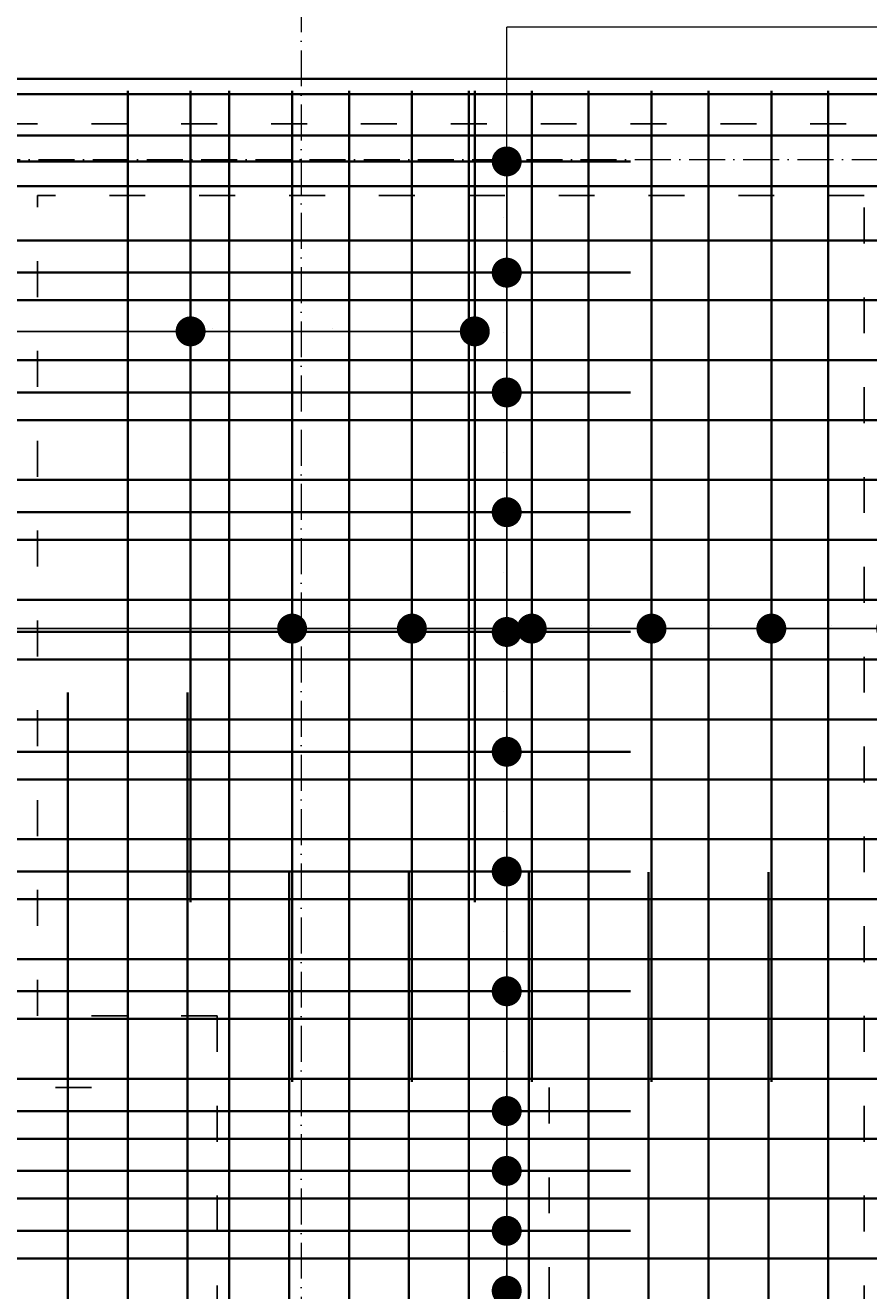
# Model space of a CAD drawing. Header units: millimetres. Extents: x 295948 to 312016, y 6878 to 18016.
# Tile 106 of 252: x 301948 to 302230, y 16486 to 16909. Entities that reach past the tile are written whole.
import ezdxf

# ---------------------------------------------------------------- set-up
doc = ezdxf.new("R2010")
doc.units = ezdxf.units.MM
doc.linetypes.add('ACAD_ISO03W100', pattern=[30, 12, -18])
doc.linetypes.add('ACAD_ISO10W100', pattern=[18, 12, -3, 0, -3])
for name, color, linetype, lineweight in [('konstrukcja', 3, 'Continuous', 35), ('konstrukcja wymiary', 1, 'Continuous', 13), ('osie', 5, 'ACAD_ISO10W100', 13), ('zbrojenie płyty', 141, 'Continuous', 35)]:
    doc.layers.add(name, color=color, linetype=linetype, lineweight=lineweight)
doc.layers.add('przerywane', color=6, linetype='ACAD_ISO03W100')
doc.styles.add('KONSTRUKCJA', font='romand.shx', dxfattribs={"oblique": 10})
doc.styles.get("Standard").update_dxf_attribs({"font": 'romand.shx', "oblique": 10})
doc.dimstyles.new('150', dxfattribs={"dimtxt": 10, "dimasz": 7, "dimexe": 1.25, "dimexo": 0.625, "dimgap": 3, "dimtad": 1, "dimdec": 0, "dimrnd": 0.5, "dimtxsty": 'KONSTRUKCJA', "dimblk": 'ARCHTICK', "dimcen": 2.5, "dimadec": 0, "dimazin": 0, "dimtfac": 1, "dimtdec": 0, "dimtix": 1, "dimtmove": 0, "dimatfit": 3, "dimfxl": 4, "dimfxlon": 1, "dimarcsym": 0})
doc.dimstyles.new('kropki', dxfattribs={"dimtxt": 0.001, "dimasz": 10, "dimexe": 1.25, "dimexo": 0.625, "dimgap": 1, "dimtad": 1, "dimtxsty": 'Standard', "dimblk": 'DOT', "dimcen": 2.5, "dimadec": 0, "dimazin": 0, "dimtfac": 1, "dimtmove": 0, "dimatfit": 3, "dimfxl": 1, "dimfxlon": 1, "dimarcsym": 0})

# ---------------------------------------------------------------- blocks, each defined once
blk = doc.blocks.new('_ArchTick')
at = {"color": 0, "linetype": 'ByBlock', "lineweight": 13, "const_width": 0.15}
blk.add_lwpolyline([(-0.5, -0.5), (0.5, 0.5)], dxfattribs=at)
blk = doc.blocks.new('*D1813')
at = {"layer": 'Defpoints', "color": 0, "transparency": 16777216}
for p in [(302040.44, 16970.58), (302040.44, 16876.22), (302240.44, 16876.22)]:
    blk.add_point(p, dxfattribs=at)
at = {"layer": 'konstrukcja wymiary', "color": 0, "lineweight": -2, "transparency": 16777216}
for p, q in [((302040.44, 16966.58), (302040.44, 16971.83)), ((302240.44, 16966.58), (302240.44, 16971.83)), ((302240.44, 16970.58), (302040.44, 16970.58))]:
    blk.add_line(p, q, dxfattribs=at)
at = {"layer": 'konstrukcja wymiary', "color": 0, "lineweight": -2, "transparency": 16777216, "xscale": 7, "yscale": 7, "zscale": 7, "rotation": 180}
blk.add_blockref('_ArchTick', (302040.44, 16970.58), dxfattribs=at)
at = {"layer": 'konstrukcja wymiary', "color": 0, "lineweight": -2, "transparency": 16777216, "xscale": 7, "yscale": 7, "zscale": 7}
blk.add_blockref('_ArchTick', (302240.44, 16970.58), dxfattribs=at)
at = {"layer": 'konstrukcja wymiary', "color": 0, "transparency": 16777216, "insert": (302140.44, 16978.58), "char_height": 10, "attachment_point": 5, "style": 'KONSTRUKCJA'}
blk.add_mtext('200', dxfattribs=at)
blk = doc.blocks.new('*D1814')
at = {"layer": 'Defpoints', "color": 0, "transparency": 16777216}
for p in [(301940.44, 16970.58), (301940.44, 16876.22), (302040.44, 16876.22)]:
    blk.add_point(p, dxfattribs=at)
at = {"layer": 'konstrukcja wymiary', "color": 0, "lineweight": -2, "transparency": 16777216}
for p, q in [((301940.44, 16966.58), (301940.44, 16971.83)), ((302040.44, 16966.58), (302040.44, 16971.83)), ((302040.44, 16970.58), (301940.44, 16970.58))]:
    blk.add_line(p, q, dxfattribs=at)
at = {"layer": 'konstrukcja wymiary', "color": 0, "lineweight": -2, "transparency": 16777216, "xscale": 7, "yscale": 7, "zscale": 7, "rotation": 180}
blk.add_blockref('_ArchTick', (301940.44, 16970.58), dxfattribs=at)
at = {"layer": 'konstrukcja wymiary', "color": 0, "lineweight": -2, "transparency": 16777216, "xscale": 7, "yscale": 7, "zscale": 7}
blk.add_blockref('_ArchTick', (302040.44, 16970.58), dxfattribs=at)
at = {"layer": 'konstrukcja wymiary', "color": 0, "transparency": 16777216, "insert": (301990.44, 16978.58), "char_height": 10, "attachment_point": 5, "style": 'KONSTRUKCJA'}
blk.add_mtext('100', dxfattribs=at)
blk = doc.blocks.new('*D1818')
at = {"layer": 'Defpoints', "color": 0, "transparency": 16777216}
for p in [(302687.44, 17000.58), (300873.44, 16891.22), (302687.44, 16891.22)]:
    blk.add_point(p, dxfattribs=at)
at = {"layer": 'konstrukcja wymiary', "color": 0, "lineweight": -2, "transparency": 16777216}
for p, q in [((300873.44, 16996.58), (300873.44, 17001.83)), ((302687.44, 16996.58), (302687.44, 17001.83)), ((300873.44, 17000.58), (302687.44, 17000.58))]:
    blk.add_line(p, q, dxfattribs=at)
at = {"layer": 'konstrukcja wymiary', "color": 0, "lineweight": -2, "transparency": 16777216, "xscale": 7, "yscale": 7, "zscale": 7, "rotation": 180}
blk.add_blockref('_ArchTick', (300873.44, 17000.58), dxfattribs=at)
at = {"layer": 'konstrukcja wymiary', "color": 0, "lineweight": -2, "transparency": 16777216, "xscale": 7, "yscale": 7, "zscale": 7}
blk.add_blockref('_ArchTick', (302687.44, 17000.58), dxfattribs=at)
at = {"layer": 'konstrukcja wymiary', "color": 0, "transparency": 16777216, "insert": (301780.44, 17008.58), "char_height": 10, "attachment_point": 5, "style": 'KONSTRUKCJA'}
blk.add_mtext('1814', dxfattribs=at)
blk = doc.blocks.new('_Dot')
at = {"color": 0, "linetype": 'ByBlock', "lineweight": -2}
blk.add_line((-0.5, 0), (-1, 0), dxfattribs=at)
at = {"color": 0, "linetype": 'ByBlock', "const_width": 0.5}
blk.add_lwpolyline([(-0.25, 0, 1), (0.25, 0, 1)], format="xyb", close=True, dxfattribs=at)
blk = doc.blocks.new('*D1992')
at = {"layer": 'Defpoints', "color": 0, "transparency": 16777216}
for p in [(302037.44, 16707.6), (301563.56, 16697.24), (302037.44, 16697.24)]:
    blk.add_point(p, dxfattribs=at)
at = {"layer": 'konstrukcja wymiary', "color": 0, "lineweight": -2, "transparency": 16777216}
for p, q in [((301563.56, 16706.6), (301563.56, 16708.85)), ((301573.56, 16707.6), (302027.44, 16707.6)), ((302037.44, 16706.6), (302037.44, 16708.85))]:
    blk.add_line(p, q, dxfattribs=at)
at = {"layer": 'konstrukcja wymiary', "color": 0, "lineweight": -2, "transparency": 16777216, "xscale": 10, "yscale": 10, "zscale": 10, "rotation": 180}
blk.add_blockref('_Dot', (301563.56, 16707.6), dxfattribs=at)
at = {"layer": 'konstrukcja wymiary', "color": 0, "lineweight": -2, "transparency": 16777216, "xscale": 10, "yscale": 10, "zscale": 10}
blk.add_blockref('_Dot', (302037.44, 16707.6), dxfattribs=at)
at = {"layer": 'konstrukcja wymiary', "color": 0, "transparency": 16777216, "insert": (301800.5, 16708.61), "char_height": 0.001, "attachment_point": 5}
blk.add_mtext('473,88', dxfattribs=at)
blk = doc.blocks.new('*D1993')
at = {"layer": 'Defpoints', "color": 0, "transparency": 16777216}
for p in [(302077.44, 16707.6), (302037.44, 16697.24), (302077.44, 16697.24)]:
    blk.add_point(p, dxfattribs=at)
at = {"layer": 'konstrukcja wymiary', "color": 0, "lineweight": -2, "transparency": 16777216}
for p, q in [((302037.44, 16706.6), (302037.44, 16708.85)), ((302047.44, 16707.6), (302067.44, 16707.6)), ((302077.44, 16706.6), (302077.44, 16708.85))]:
    blk.add_line(p, q, dxfattribs=at)
at = {"layer": 'konstrukcja wymiary', "color": 0, "lineweight": -2, "transparency": 16777216, "xscale": 10, "yscale": 10, "zscale": 10, "rotation": 180}
blk.add_blockref('_Dot', (302037.44, 16707.6), dxfattribs=at)
at = {"layer": 'konstrukcja wymiary', "color": 0, "lineweight": -2, "transparency": 16777216, "xscale": 10, "yscale": 10, "zscale": 10}
blk.add_blockref('_Dot', (302077.44, 16707.6), dxfattribs=at)
at = {"layer": 'konstrukcja wymiary', "color": 0, "transparency": 16777216, "insert": (302057.44, 16708.61), "char_height": 0.001, "attachment_point": 5}
blk.add_mtext('40', dxfattribs=at)
blk = doc.blocks.new('*D1994')
at = {"layer": 'Defpoints', "color": 0, "transparency": 16777216}
for p in [(302117.44, 16707.6), (302077.44, 16697.24), (302117.44, 16697.24)]:
    blk.add_point(p, dxfattribs=at)
at = {"layer": 'konstrukcja wymiary', "color": 0, "lineweight": -2, "transparency": 16777216}
for p, q in [((302077.44, 16706.6), (302077.44, 16708.85)), ((302087.44, 16707.6), (302107.44, 16707.6)), ((302117.44, 16706.6), (302117.44, 16708.85))]:
    blk.add_line(p, q, dxfattribs=at)
at = {"layer": 'konstrukcja wymiary', "color": 0, "lineweight": -2, "transparency": 16777216, "xscale": 10, "yscale": 10, "zscale": 10, "rotation": 180}
blk.add_blockref('_Dot', (302077.44, 16707.6), dxfattribs=at)
at = {"layer": 'konstrukcja wymiary', "color": 0, "lineweight": -2, "transparency": 16777216, "xscale": 10, "yscale": 10, "zscale": 10}
blk.add_blockref('_Dot', (302117.44, 16707.6), dxfattribs=at)
at = {"layer": 'konstrukcja wymiary', "color": 0, "transparency": 16777216, "insert": (302097.44, 16708.61), "char_height": 0.001, "attachment_point": 5}
blk.add_mtext('40', dxfattribs=at)
blk = doc.blocks.new('*D1995')
at = {"layer": 'Defpoints', "color": 0, "transparency": 16777216}
for p in [(302157.44, 16707.6), (302117.44, 16697.24), (302157.44, 16697.24)]:
    blk.add_point(p, dxfattribs=at)
at = {"layer": 'konstrukcja wymiary', "color": 0, "lineweight": -2, "transparency": 16777216}
for p, q in [((302117.44, 16706.6), (302117.44, 16708.85)), ((302127.44, 16707.6), (302147.44, 16707.6)), ((302157.44, 16706.6), (302157.44, 16708.85))]:
    blk.add_line(p, q, dxfattribs=at)
at = {"layer": 'konstrukcja wymiary', "color": 0, "lineweight": -2, "transparency": 16777216, "xscale": 10, "yscale": 10, "zscale": 10, "rotation": 180}
blk.add_blockref('_Dot', (302117.44, 16707.6), dxfattribs=at)
at = {"layer": 'konstrukcja wymiary', "color": 0, "lineweight": -2, "transparency": 16777216, "xscale": 10, "yscale": 10, "zscale": 10}
blk.add_blockref('_Dot', (302157.44, 16707.6), dxfattribs=at)
at = {"layer": 'konstrukcja wymiary', "color": 0, "transparency": 16777216, "insert": (302137.44, 16708.61), "char_height": 0.001, "attachment_point": 5}
blk.add_mtext('40', dxfattribs=at)
blk = doc.blocks.new('*D1996')
at = {"layer": 'Defpoints', "color": 0, "transparency": 16777216}
for p in [(302197.44, 16707.6), (302157.44, 16697.24), (302197.44, 16697.24)]:
    blk.add_point(p, dxfattribs=at)
at = {"layer": 'konstrukcja wymiary', "color": 0, "lineweight": -2, "transparency": 16777216}
for p, q in [((302157.44, 16706.6), (302157.44, 16708.85)), ((302167.44, 16707.6), (302187.44, 16707.6)), ((302197.44, 16706.6), (302197.44, 16708.85))]:
    blk.add_line(p, q, dxfattribs=at)
at = {"layer": 'konstrukcja wymiary', "color": 0, "lineweight": -2, "transparency": 16777216, "xscale": 10, "yscale": 10, "zscale": 10, "rotation": 180}
blk.add_blockref('_Dot', (302157.44, 16707.6), dxfattribs=at)
at = {"layer": 'konstrukcja wymiary', "color": 0, "lineweight": -2, "transparency": 16777216, "xscale": 10, "yscale": 10, "zscale": 10}
blk.add_blockref('_Dot', (302197.44, 16707.6), dxfattribs=at)
at = {"layer": 'konstrukcja wymiary', "color": 0, "transparency": 16777216, "insert": (302177.44, 16708.61), "char_height": 0.001, "attachment_point": 5}
blk.add_mtext('40', dxfattribs=at)
blk = doc.blocks.new('*D1997')
at = {"layer": 'Defpoints', "color": 0, "transparency": 16777216}
for p in [(302237.44, 16707.6), (302197.44, 16697.24), (302237.44, 16697.24)]:
    blk.add_point(p, dxfattribs=at)
at = {"layer": 'konstrukcja wymiary', "color": 0, "lineweight": -2, "transparency": 16777216}
for p, q in [((302197.44, 16706.6), (302197.44, 16708.85)), ((302207.44, 16707.6), (302227.44, 16707.6)), ((302237.44, 16706.6), (302237.44, 16708.85))]:
    blk.add_line(p, q, dxfattribs=at)
at = {"layer": 'konstrukcja wymiary', "color": 0, "lineweight": -2, "transparency": 16777216, "xscale": 10, "yscale": 10, "zscale": 10, "rotation": 180}
blk.add_blockref('_Dot', (302197.44, 16707.6), dxfattribs=at)
at = {"layer": 'konstrukcja wymiary', "color": 0, "lineweight": -2, "transparency": 16777216, "xscale": 10, "yscale": 10, "zscale": 10}
blk.add_blockref('_Dot', (302237.44, 16707.6), dxfattribs=at)
at = {"layer": 'konstrukcja wymiary', "color": 0, "transparency": 16777216, "insert": (302217.44, 16708.61), "char_height": 0.001, "attachment_point": 5}
blk.add_mtext('40', dxfattribs=at)
blk = doc.blocks.new('*D2018')
at = {"layer": 'Defpoints', "color": 0, "transparency": 16777216}
for p in [(302098.44, 16806.87), (301923.56, 16797.24), (302098.44, 16797.24)]:
    blk.add_point(p, dxfattribs=at)
at = {"layer": 'konstrukcja wymiary', "color": 0, "lineweight": -2, "transparency": 16777216}
for p, q in [((301923.56, 16805.87), (301923.56, 16808.12)), ((302098.44, 16805.87), (302098.44, 16808.12)), ((301933.56, 16806.87), (302088.44, 16806.87))]:
    blk.add_line(p, q, dxfattribs=at)
at = {"layer": 'konstrukcja wymiary', "color": 0, "lineweight": -2, "transparency": 16777216, "xscale": 10, "yscale": 10, "zscale": 10, "rotation": 180}
blk.add_blockref('_Dot', (301923.56, 16806.87), dxfattribs=at)
at = {"layer": 'konstrukcja wymiary', "color": 0, "lineweight": -2, "transparency": 16777216, "xscale": 10, "yscale": 10, "zscale": 10}
blk.add_blockref('_Dot', (302098.44, 16806.87), dxfattribs=at)
at = {"layer": 'konstrukcja wymiary', "color": 0, "transparency": 16777216, "insert": (302011, 16807.87), "char_height": 0.001, "attachment_point": 5}
blk.add_mtext('174,88', dxfattribs=at)
blk = doc.blocks.new('*D2019')
at = {"layer": 'Defpoints', "color": 0, "transparency": 16777216}
for p in [(302003.56, 16806.87), (302003.56, 16797.24), (302098.44, 16797.24)]:
    blk.add_point(p, dxfattribs=at)
at = {"layer": 'konstrukcja wymiary', "color": 0, "lineweight": -2, "transparency": 16777216}
for p, q in [((302003.56, 16805.87), (302003.56, 16808.12)), ((302098.44, 16805.87), (302098.44, 16808.12)), ((302088.44, 16806.87), (302013.56, 16806.87))]:
    blk.add_line(p, q, dxfattribs=at)
at = {"layer": 'konstrukcja wymiary', "color": 0, "lineweight": -2, "transparency": 16777216, "xscale": 10, "yscale": 10, "zscale": 10, "rotation": 180}
blk.add_blockref('_Dot', (302003.56, 16806.87), dxfattribs=at)
at = {"layer": 'konstrukcja wymiary', "color": 0, "lineweight": -2, "transparency": 16777216, "xscale": 10, "yscale": 10, "zscale": 10}
blk.add_blockref('_Dot', (302098.44, 16806.87), dxfattribs=at)
at = {"layer": 'konstrukcja wymiary', "color": 0, "transparency": 16777216, "insert": (302051, 16807.87), "char_height": 0.001, "attachment_point": 5}
blk.add_mtext('94,88', dxfattribs=at)
blk = doc.blocks.new('*D2557')
at = {"layer": 'Defpoints', "color": 0, "transparency": 16777216}
for p in [(302109.09, 16486.48), (302117.44, 16486.48), (302117.44, 16465.1)]:
    blk.add_point(p, dxfattribs=at)
at = {"layer": 'konstrukcja wymiary', "color": 0, "lineweight": -2, "transparency": 16777216}
for p, q in [((302109.09, 16496.48), (302109.09, 16506.48)), ((302110.09, 16486.48), (302107.84, 16486.48)), ((302109.09, 16465.1), (302109.09, 16486.48)), ((302110.09, 16465.1), (302107.84, 16465.1)), ((302109.09, 16455.1), (302109.09, 16445.1))]:
    blk.add_line(p, q, dxfattribs=at)
at = {"layer": 'konstrukcja wymiary', "color": 0, "lineweight": -2, "transparency": 16777216, "xscale": 10, "yscale": 10, "zscale": 10}
for p, rotation in [((302109.09, 16486.48), 270), ((302109.09, 16465.1), 90)]:
    blk.add_blockref('_Dot', p, dxfattribs=dict(at, rotation=rotation))
at = {"layer": 'konstrukcja wymiary', "color": 0, "transparency": 16777216, "insert": (302108.09, 16475.79), "char_height": 0.001, "attachment_point": 5, "rotation": 90}
blk.add_mtext('21,38', dxfattribs=at)
blk = doc.blocks.new('*D2558')
at = {"layer": 'Defpoints', "color": 0, "transparency": 16777216}
for p in [(302109.09, 16506.48), (302117.44, 16506.48), (302117.44, 16486.48)]:
    blk.add_point(p, dxfattribs=at)
at = {"layer": 'konstrukcja wymiary', "color": 0, "lineweight": -2, "transparency": 16777216}
for p, q in [((302109.09, 16516.48), (302109.09, 16526.48)), ((302110.09, 16506.48), (302107.84, 16506.48)), ((302109.09, 16486.48), (302109.09, 16506.48)), ((302110.09, 16486.48), (302107.84, 16486.48)), ((302109.09, 16476.48), (302109.09, 16466.48))]:
    blk.add_line(p, q, dxfattribs=at)
at = {"layer": 'konstrukcja wymiary', "color": 0, "lineweight": -2, "transparency": 16777216, "xscale": 10, "yscale": 10, "zscale": 10}
for p, rotation in [((302109.09, 16506.48), 270), ((302109.09, 16486.48), 90)]:
    blk.add_blockref('_Dot', p, dxfattribs=dict(at, rotation=rotation))
at = {"layer": 'konstrukcja wymiary', "color": 0, "transparency": 16777216, "insert": (302108.09, 16496.48), "char_height": 0.001, "attachment_point": 5, "rotation": 90}
blk.add_mtext('20', dxfattribs=at)
blk = doc.blocks.new('*D2559')
at = {"layer": 'Defpoints', "color": 0, "transparency": 16777216}
for p in [(302109.09, 16526.48), (302117.44, 16526.48), (302117.44, 16506.48)]:
    blk.add_point(p, dxfattribs=at)
at = {"layer": 'konstrukcja wymiary', "color": 0, "lineweight": -2, "transparency": 16777216}
for p, q in [((302109.09, 16536.48), (302109.09, 16546.48)), ((302110.09, 16526.48), (302107.84, 16526.48)), ((302109.09, 16506.48), (302109.09, 16526.48)), ((302110.09, 16506.48), (302107.84, 16506.48)), ((302109.09, 16496.48), (302109.09, 16486.48))]:
    blk.add_line(p, q, dxfattribs=at)
at = {"layer": 'konstrukcja wymiary', "color": 0, "lineweight": -2, "transparency": 16777216, "xscale": 10, "yscale": 10, "zscale": 10}
for p, rotation in [((302109.09, 16526.48), 270), ((302109.09, 16506.48), 90)]:
    blk.add_blockref('_Dot', p, dxfattribs=dict(at, rotation=rotation))
at = {"layer": 'konstrukcja wymiary', "color": 0, "transparency": 16777216, "insert": (302108.09, 16516.48), "char_height": 0.001, "attachment_point": 5, "rotation": 90}
blk.add_mtext('20', dxfattribs=at)
blk = doc.blocks.new('*D2560')
at = {"layer": 'Defpoints', "color": 0, "transparency": 16777216}
for p in [(302109.09, 16546.48), (302117.44, 16546.48), (302117.44, 16526.48)]:
    blk.add_point(p, dxfattribs=at)
at = {"layer": 'konstrukcja wymiary', "color": 0, "lineweight": -2, "transparency": 16777216}
for p, q in [((302109.09, 16556.48), (302109.09, 16566.48)), ((302110.09, 16546.48), (302107.84, 16546.48)), ((302109.09, 16526.48), (302109.09, 16546.48)), ((302110.09, 16526.48), (302107.84, 16526.48)), ((302109.09, 16516.48), (302109.09, 16506.48))]:
    blk.add_line(p, q, dxfattribs=at)
at = {"layer": 'konstrukcja wymiary', "color": 0, "lineweight": -2, "transparency": 16777216, "xscale": 10, "yscale": 10, "zscale": 10}
for p, rotation in [((302109.09, 16546.48), 270), ((302109.09, 16526.48), 90)]:
    blk.add_blockref('_Dot', p, dxfattribs=dict(at, rotation=rotation))
at = {"layer": 'konstrukcja wymiary', "color": 0, "transparency": 16777216, "insert": (302108.09, 16536.48), "char_height": 0.001, "attachment_point": 5, "rotation": 90}
blk.add_mtext('20', dxfattribs=at)
blk = doc.blocks.new('*D2561')
at = {"layer": 'Defpoints', "color": 0, "transparency": 16777216}
for p in [(302097.44, 16586.48), (302109.09, 16586.48), (302117.44, 16546.48)]:
    blk.add_point(p, dxfattribs=at)
at = {"layer": 'konstrukcja wymiary', "color": 0, "lineweight": -2, "transparency": 16777216}
for p, q in [((302108.09, 16586.48), (302110.34, 16586.48)), ((302109.09, 16556.48), (302109.09, 16576.48)), ((302110.09, 16546.48), (302107.84, 16546.48))]:
    blk.add_line(p, q, dxfattribs=at)
at = {"layer": 'konstrukcja wymiary', "color": 0, "lineweight": -2, "transparency": 16777216, "xscale": 10, "yscale": 10, "zscale": 10}
for p, rotation in [((302109.09, 16586.48), 90), ((302109.09, 16546.48), 270)]:
    blk.add_blockref('_Dot', p, dxfattribs=dict(at, rotation=rotation))
at = {"layer": 'konstrukcja wymiary', "color": 0, "transparency": 16777216, "insert": (302108.09, 16566.48), "char_height": 0.001, "attachment_point": 5, "rotation": 90}
blk.add_mtext('40', dxfattribs=at)
blk = doc.blocks.new('*D2562')
at = {"layer": 'Defpoints', "color": 0, "transparency": 16777216}
for p in [(302098.44, 16626.48), (302109.09, 16626.48), (302097.44, 16586.48)]:
    blk.add_point(p, dxfattribs=at)
at = {"layer": 'konstrukcja wymiary', "color": 0, "lineweight": -2, "transparency": 16777216}
for p, q in [((302108.09, 16626.48), (302110.34, 16626.48)), ((302109.09, 16596.48), (302109.09, 16616.48)), ((302108.09, 16586.48), (302110.34, 16586.48))]:
    blk.add_line(p, q, dxfattribs=at)
at = {"layer": 'konstrukcja wymiary', "color": 0, "lineweight": -2, "transparency": 16777216, "xscale": 10, "yscale": 10, "zscale": 10}
for p, rotation in [((302109.09, 16626.48), 90), ((302109.09, 16586.48), 270)]:
    blk.add_blockref('_Dot', p, dxfattribs=dict(at, rotation=rotation))
at = {"layer": 'konstrukcja wymiary', "color": 0, "transparency": 16777216, "insert": (302108.09, 16606.48), "char_height": 0.001, "attachment_point": 5, "rotation": 90}
blk.add_mtext('40', dxfattribs=at)
blk = doc.blocks.new('*D2563')
at = {"layer": 'Defpoints', "color": 0, "transparency": 16777216}
for p in [(302098.44, 16666.48), (302109.09, 16666.48), (302098.44, 16626.48)]:
    blk.add_point(p, dxfattribs=at)
at = {"layer": 'konstrukcja wymiary', "color": 0, "lineweight": -2, "transparency": 16777216}
for p, q in [((302108.09, 16666.48), (302110.34, 16666.48)), ((302109.09, 16636.48), (302109.09, 16656.48)), ((302108.09, 16626.48), (302110.34, 16626.48))]:
    blk.add_line(p, q, dxfattribs=at)
at = {"layer": 'konstrukcja wymiary', "color": 0, "lineweight": -2, "transparency": 16777216, "xscale": 10, "yscale": 10, "zscale": 10}
for p, rotation in [((302109.09, 16666.48), 90), ((302109.09, 16626.48), 270)]:
    blk.add_blockref('_Dot', p, dxfattribs=dict(at, rotation=rotation))
at = {"layer": 'konstrukcja wymiary', "color": 0, "transparency": 16777216, "insert": (302108.09, 16646.48), "char_height": 0.001, "attachment_point": 5, "rotation": 90}
blk.add_mtext('40', dxfattribs=at)
blk = doc.blocks.new('*D2564')
at = {"layer": 'Defpoints', "color": 0, "transparency": 16777216}
for p in [(302098.44, 16706.48), (302109.09, 16706.48), (302098.44, 16666.48)]:
    blk.add_point(p, dxfattribs=at)
at = {"layer": 'konstrukcja wymiary', "color": 0, "lineweight": -2, "transparency": 16777216}
for p, q in [((302108.09, 16706.48), (302110.34, 16706.48)), ((302109.09, 16676.48), (302109.09, 16696.48)), ((302108.09, 16666.48), (302110.34, 16666.48))]:
    blk.add_line(p, q, dxfattribs=at)
at = {"layer": 'konstrukcja wymiary', "color": 0, "lineweight": -2, "transparency": 16777216, "xscale": 10, "yscale": 10, "zscale": 10}
for p, rotation in [((302109.09, 16706.48), 90), ((302109.09, 16666.48), 270)]:
    blk.add_blockref('_Dot', p, dxfattribs=dict(at, rotation=rotation))
at = {"layer": 'konstrukcja wymiary', "color": 0, "transparency": 16777216, "insert": (302108.09, 16686.48), "char_height": 0.001, "attachment_point": 5, "rotation": 90}
blk.add_mtext('40', dxfattribs=at)
blk = doc.blocks.new('*D2565')
at = {"layer": 'Defpoints', "color": 0, "transparency": 16777216}
for p in [(302109.09, 16746.48), (302117.44, 16746.48), (302098.44, 16706.48)]:
    blk.add_point(p, dxfattribs=at)
at = {"layer": 'konstrukcja wymiary', "color": 0, "lineweight": -2, "transparency": 16777216}
for p, q in [((302110.09, 16746.48), (302107.84, 16746.48)), ((302109.09, 16716.48), (302109.09, 16736.48)), ((302108.09, 16706.48), (302110.34, 16706.48))]:
    blk.add_line(p, q, dxfattribs=at)
at = {"layer": 'konstrukcja wymiary', "color": 0, "lineweight": -2, "transparency": 16777216, "xscale": 10, "yscale": 10, "zscale": 10}
for p, rotation in [((302109.09, 16746.48), 90), ((302109.09, 16706.48), 270)]:
    blk.add_blockref('_Dot', p, dxfattribs=dict(at, rotation=rotation))
at = {"layer": 'konstrukcja wymiary', "color": 0, "transparency": 16777216, "insert": (302108.09, 16726.48), "char_height": 0.001, "attachment_point": 5, "rotation": 90}
blk.add_mtext('40', dxfattribs=at)
blk = doc.blocks.new('*D2566')
at = {"layer": 'Defpoints', "color": 0, "transparency": 16777216}
for p in [(302109.09, 16786.48), (302117.44, 16786.48), (302117.44, 16746.48)]:
    blk.add_point(p, dxfattribs=at)
at = {"layer": 'konstrukcja wymiary', "color": 0, "lineweight": -2, "transparency": 16777216}
for p, q in [((302110.09, 16786.48), (302107.84, 16786.48)), ((302109.09, 16756.48), (302109.09, 16776.48)), ((302110.09, 16746.48), (302107.84, 16746.48))]:
    blk.add_line(p, q, dxfattribs=at)
at = {"layer": 'konstrukcja wymiary', "color": 0, "lineweight": -2, "transparency": 16777216, "xscale": 10, "yscale": 10, "zscale": 10}
for p, rotation in [((302109.09, 16786.48), 90), ((302109.09, 16746.48), 270)]:
    blk.add_blockref('_Dot', p, dxfattribs=dict(at, rotation=rotation))
at = {"layer": 'konstrukcja wymiary', "color": 0, "transparency": 16777216, "insert": (302108.09, 16766.48), "char_height": 0.001, "attachment_point": 5, "rotation": 90}
blk.add_mtext('40', dxfattribs=at)
blk = doc.blocks.new('*D2567')
at = {"layer": 'Defpoints', "color": 0, "transparency": 16777216}
for p in [(302109.09, 16826.48), (302117.44, 16826.48), (302117.44, 16786.48)]:
    blk.add_point(p, dxfattribs=at)
at = {"layer": 'konstrukcja wymiary', "color": 0, "lineweight": -2, "transparency": 16777216}
for p, q in [((302110.09, 16826.48), (302107.84, 16826.48)), ((302109.09, 16796.48), (302109.09, 16816.48)), ((302110.09, 16786.48), (302107.84, 16786.48))]:
    blk.add_line(p, q, dxfattribs=at)
at = {"layer": 'konstrukcja wymiary', "color": 0, "lineweight": -2, "transparency": 16777216, "xscale": 10, "yscale": 10, "zscale": 10}
for p, rotation in [((302109.09, 16826.48), 90), ((302109.09, 16786.48), 270)]:
    blk.add_blockref('_Dot', p, dxfattribs=dict(at, rotation=rotation))
at = {"layer": 'konstrukcja wymiary', "color": 0, "transparency": 16777216, "insert": (302108.09, 16806.48), "char_height": 0.001, "attachment_point": 5, "rotation": 90}
blk.add_mtext('40', dxfattribs=at)
blk = doc.blocks.new('*D2568')
at = {"layer": 'Defpoints', "color": 0, "transparency": 16777216}
for p in [(302109.09, 16863.62), (302117.44, 16863.62), (302117.44, 16826.48)]:
    blk.add_point(p, dxfattribs=at)
at = {"layer": 'konstrukcja wymiary', "color": 0, "lineweight": -2, "transparency": 16777216}
for p, q in [((302110.09, 16863.62), (302107.84, 16863.62)), ((302109.09, 16836.48), (302109.09, 16853.62)), ((302110.09, 16826.48), (302107.84, 16826.48))]:
    blk.add_line(p, q, dxfattribs=at)
at = {"layer": 'konstrukcja wymiary', "color": 0, "lineweight": -2, "transparency": 16777216, "xscale": 10, "yscale": 10, "zscale": 10}
for p, rotation in [((302109.09, 16863.62), 90), ((302109.09, 16826.48), 270)]:
    blk.add_blockref('_Dot', p, dxfattribs=dict(at, rotation=rotation))
at = {"layer": 'konstrukcja wymiary', "color": 0, "transparency": 16777216, "insert": (302108.09, 16845.05), "char_height": 0.001, "attachment_point": 5, "rotation": 90}
blk.add_mtext('37,14', dxfattribs=at)

msp = doc.modelspace()

# ---------------------------------------------------------------- linework, layer by layer
at = {"layer": 'konstrukcja'}
msp.add_lwpolyline([(301547.44, 15622.224), (300873.44, 15622.224), (300873.44, 16891.224), (302687.44, 16891.224), (302687.44, 15622.224), (302013.44, 15622.224)], dxfattribs=at)
at = {"layer": 'konstrukcja wymiary'}
for p in [(302109.095, 16237.243), (302253.486, 16908.437)]:
    msp.add_line(p, (302109.095, 16908.437), dxfattribs=at)
at = {"layer": 'osie'}
for p, q in [((302040.44, 17045.509), (302040.44, 15571.332)), ((300685.771, 16864.224), (302708.51, 16864.224))]:
    msp.add_line(p, q, dxfattribs=at)
at = {"layer": 'przerywane'}
for p, q in [((302672.44, 16876.224), (300888.44, 16876.224)), ((301952.44, 16578.324), (301952.44, 16852.224)), ((302228.44, 16852.224), (301952.44, 16852.224)), ((302228.44, 16296.224), (302228.44, 16852.224)), ((302012.44, 16578.324), (301952.44, 16578.324)), ((302012.44, 16296.224), (302012.44, 16578.324)), ((301928.44, 16554.324), (301988.44, 16554.324)), ((302123.322, 16554.324), (302123.322, 16296.224))]:
    msp.add_line(p, q, dxfattribs=at)
at = {"layer": 'zbrojenie płyty'}
for p, q in [((301180.44, 16886.143), (302380.44, 16886.143)), ((301982.558, 16887.224), (301982.558, 16086.787)), ((302003.558, 16887.224), (302003.558, 16616.224)), ((302016.44, 16887.224), (302016.44, 16086.787)), ((302037.44, 16887.224), (302037.44, 16556.224)), ((302056.44, 16887.224), (302056.44, 15887.224)), ((302077.44, 16887.224), (302077.44, 16556.224)), ((302096.44, 16887.224), (302096.44, 15887.224)), ((302098.44, 16887.224), (302098.44, 16616.224)), ((302117.44, 16887.224), (302117.44, 16556.224)), ((302136.44, 16887.224), (302136.44, 15887.224)), ((302157.44, 16887.224), (302157.44, 16556.224)), ((302176.44, 16887.224), (302176.44, 15887.224)), ((302197.44, 16887.224), (302197.44, 16556.224)), ((302216.44, 16887.224), (302216.44, 15887.224)), ((301482.132, 16872.243), (302682.132, 16872.243)), ((301850.44, 16863.621), (302150.44, 16863.621)), ((301180.44, 16855.377), (302380.44, 16855.377)), ((301482.132, 16837.243), (302682.132, 16837.243)), ((301850.44, 16826.483), (302150.44, 16826.483)), ((301180.44, 16817.243), (302380.44, 16817.243)), ((301482.132, 16797.243), (302682.132, 16797.243)), ((301850.44, 16786.483), (302150.44, 16786.483)), ((301180.44, 16777.243), (302380.44, 16777.243)), ((301482.132, 16757.243), (302682.132, 16757.243)), ((301850.44, 16746.483), (302150.44, 16746.483)), ((301180.44, 16737.243), (302380.44, 16737.243)), ((301482.132, 16717.243), (302682.132, 16717.243)), ((301850.44, 16706.483), (302150.44, 16706.483)), ((301180.44, 16697.243), (302380.44, 16697.243)), ((301962.558, 16686.224), (301962.558, 16086.787)), ((302002.558, 16686.224), (302002.558, 16086.787)), ((301482.132, 16677.243), (302682.132, 16677.243)), ((301850.44, 16666.483), (302150.44, 16666.483)), ((301180.44, 16657.243), (302380.44, 16657.243)), ((301482.132, 16637.243), (302682.132, 16637.243)), ((301850.44, 16626.483), (302150.44, 16626.483)), ((302036.44, 16626.224), (302036.44, 15626.224)), ((302076.44, 16626.224), (302076.44, 15626.224)), ((302116.44, 16626.224), (302116.44, 15626.224)), ((302156.44, 16626.224), (302156.44, 15626.224)), ((302196.44, 16626.224), (302196.44, 15626.224)), ((301180.44, 16617.243), (302380.44, 16617.243)), ((301482.132, 16597.243), (302682.132, 16597.243)), ((301850.44, 16586.483), (302150.44, 16586.483)), ((301180.44, 16577.243), (302380.44, 16577.243)), ((301482.132, 16557.243), (302682.132, 16557.243)), ((301850.44, 16546.483), (302150.44, 16546.483)), ((301180.44, 16537.243), (302380.44, 16537.243)), ((301850.44, 16526.483), (302150.44, 16526.483)), ((301482.132, 16517.243), (302682.132, 16517.243)), ((301850.44, 16506.483), (302150.44, 16506.483)), ((301180.44, 16497.243), (302380.44, 16497.243))]:
    msp.add_line(p, q, dxfattribs=at)

# ---------------------------------------------------------------- dimensions: what is measured, and where the dimension line sits
at = {"layer": 'konstrukcja wymiary'}
for base, p1, p2, dimstyle, picture, middle in [((302687.44, 17000.584), (300873.44, 16891.224), (302687.44, 16891.224), '150', '*D1818', (301780.44, 17008.584)), ((301940.44, 16970.584), (302040.44, 16876.224), (301940.44, 16876.224), '150', '*D1814', (301990.44, 16978.584)), ((302040.44, 16970.584), (302240.44, 16876.224), (302040.44, 16876.224), '150', '*D1813', (302140.44, 16978.584)), ((302098.44, 16806.869), (301923.558, 16797.243), (302098.44, 16797.243), 'kropki', '*D2018', (302010.999, 16807.87)), ((302003.558, 16806.869), (302098.44, 16797.243), (302003.558, 16797.243), 'kropki', '*D2019', (302050.999, 16807.87)), ((302037.44, 16707.605), (301563.558, 16697.243), (302037.44, 16697.243), 'kropki', '*D1992', (301800.499, 16708.605)), ((302077.44, 16707.605), (302037.44, 16697.243), (302077.44, 16697.243), 'kropki', '*D1993', (302057.44, 16708.605)), ((302117.44, 16707.605), (302077.44, 16697.243), (302117.44, 16697.243), 'kropki', '*D1994', (302097.44, 16708.605)), ((302157.44, 16707.605), (302117.44, 16697.243), (302157.44, 16697.243), 'kropki', '*D1995', (302137.44, 16708.605)), ((302197.44, 16707.605), (302157.44, 16697.243), (302197.44, 16697.243), 'kropki', '*D1996', (302177.44, 16708.605)), ((302237.44, 16707.605), (302197.44, 16697.243), (302237.44, 16697.243), 'kropki', '*D1997', (302217.44, 16708.605))]:
    dim = msp.add_linear_dim(base=base, p1=p1, p2=p2, dimstyle=dimstyle, override={"dimtmove": 1}, dxfattribs=at)
    dim.commit()
    dim.dimension.update_dxf_attribs({"geometry": picture, "text_midpoint": middle})
for base, p1, p2, picture, middle in [((302109.095, 16863.621), (302117.44, 16826.483), (302117.44, 16863.621), '*D2568', (302108.094, 16845.052)), ((302109.095, 16826.483), (302117.44, 16786.483), (302117.44, 16826.483), '*D2567', (302108.094, 16806.483)), ((302109.095, 16786.483), (302117.44, 16746.483), (302117.44, 16786.483), '*D2566', (302108.094, 16766.483)), ((302109.095, 16746.483), (302098.44, 16706.483), (302117.44, 16746.483), '*D2565', (302108.094, 16726.483)), ((302109.095, 16706.483), (302098.44, 16666.483), (302098.44, 16706.483), '*D2564', (302108.094, 16686.483)), ((302109.095, 16666.483), (302098.44, 16626.483), (302098.44, 16666.483), '*D2563', (302108.094, 16646.483)), ((302109.095, 16626.483), (302097.44, 16586.483), (302098.44, 16626.483), '*D2562', (302108.094, 16606.483)), ((302109.095, 16586.483), (302117.44, 16546.483), (302097.44, 16586.483), '*D2561', (302108.094, 16566.483)), ((302109.095, 16546.483), (302117.44, 16526.483), (302117.44, 16546.483), '*D2560', (302108.094, 16536.483)), ((302109.095, 16526.483), (302117.44, 16506.483), (302117.44, 16526.483), '*D2559', (302108.094, 16516.483)), ((302109.095, 16506.483), (302117.44, 16486.483), (302117.44, 16506.483), '*D2558', (302108.094, 16496.483)), ((302109.095, 16486.483), (302117.44, 16465.105), (302117.44, 16486.483), '*D2557', (302108.094, 16475.794))]:
    dim = msp.add_linear_dim(base=base, p1=p1, p2=p2, angle=90, dimstyle='kropki', override={"dimtmove": 1}, dxfattribs=at)
    dim.commit()
    dim.dimension.update_dxf_attribs({"geometry": picture, "text_midpoint": middle})

doc.saveas('drawing.dxf')
